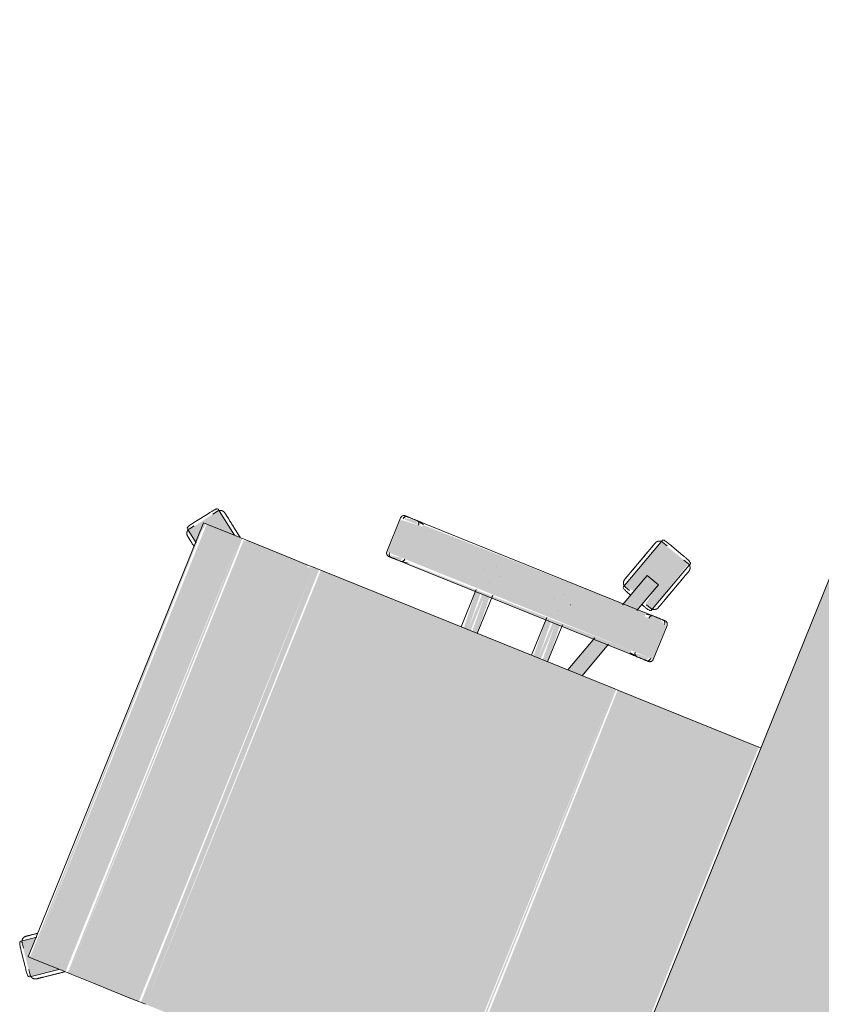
# Model space of a CAD drawing. Header units: millimetres. Extents: x -526411 to -400573, y 47353 to 130199.
# Tile 59 of 72: x -488601 to -487905, y 67670 to 68525. Entities that reach past the tile are written whole.
import ezdxf

# ---------------------------------------------------------------- set-up
doc = ezdxf.new("R2010")
doc.units = ezdxf.units.MM
doc.layers.add('I-FURN', color=30, linetype='Continuous', lineweight=18)

# ---------------------------------------------------------------- blocks, each defined once
blk = doc.blocks.new('80_KA_CE6_coupe werkplek 6P - 4 wp-2954123-3e Verdieping - Percelen telling LI')
at = {"layer": 'I-FURN'}
blk.add_hatch(color=122, dxfattribs=at).paths.add_polyline_path([(3502.58, -802.36), (5152.58, -802.36), (5152.58, -2.36), (3502.58, -2.36)], flags=0)
blk.add_line((5152.58, -2.36), (3502.58, -2.36), dxfattribs=at)
blk = doc.blocks.new('82_3B_bureaustoel - directie vierkant - 82_3B_bureaustoel - directie vierkant-V47-3e Verdieping - Percelen telling LI')
at = {"layer": 'I-FURN'}
for points in [[(203.2, 238.17), (-203.2, 238.17), (-203.2, 106.04), (203.2, 107.69), (203.2, 197.67)], [(-239.51, 124.06), (-271.26, 124.06), (-271.26, 104), (-239.51, 104), (-239.51, 121.03)], [(-299.1, 103.86), (-301.17, 104.53), (-299.28, 103.31)], [(-271.26, 104), (-274.44, 102.72), (-272.85, -104), (-271.26, -104), (-271.26, 95.1)], [(-239.51, 104), (-271.26, 104), (-271.26, -104), (-239.51, -104), (-239.51, 16.51)], [(-236.34, 104), (-239.51, 104), (-237.27, -104), (-236.34, -102.72), (-236.34, 102.95)], [(203.2, 106.04), (-203.2, 104.71), (-203.2, 103.38), (203.2, 104.71)], [(203.2, 103.38), (-203.2, 103.38), (-203.2, -171.84), (203.2, -171.84), (203.2, 90.61)], [(-203.2, 40.26), (-236.34, 38.62), (-236.34, 34.13), (-203.2, 35.77), (-203.2, 39.99)], [(-203.2, 34.13), (-236.34, 34.13), (-236.34, 31.75), (-203.2, 31.75)], [(-203.2, 31.75), (-236.34, 30.11), (-236.34, 25.62), (-203.2, 27.26), (-203.2, 31)], [(-203.2, -25.62), (-236.34, -27.34), (-236.34, -31.75), (-203.2, -30.11), (-203.2, -25.89)], [(-203.2, -31.75), (-236.34, -31.75), (-236.34, -34.13), (-203.2, -34.13)], [(-203.2, -34.13), (-236.34, -35.77), (-236.34, -40.26), (-203.2, -38.03), (-203.2, -34.88)], [(-239.51, -104), (-271.26, -104), (-269.78, -124.06), (-239.51, -124.06), (-239.51, -110.35)], [(-238.85, -104), (-239.51, -104.33), (-238.86, -104.07)], [(203.2, -171.84), (-203.2, -173.43), (-203.2, -178.18), (203.2, -176.21), (203.2, -173.43)], [(203.2, -178.18), (-203.2, -178.18), (-200.88, -183.93), (203.2, -183.93)], [(203.2, -183.93), (-203.2, -183.93), (-203.2, -203.86), (203.2, -203.86), (203.2, -190.6)], [(203.2, -203.86), (-203.2, -203.86), (-203.2, -220.63), (203.2, -220.63)], [(203.2, -220.63), (-203.2, -220.63), (-203.2, -240.7), (203.2, -240.7), (203.2, -234.11)], [(203.2, -240.7), (-203.2, -240.7), (-201.99, -243.71), (203.2, -243.71)], [(203.2, -243.71), (-203.2, -245.33), (-203.2, -246.88), (203.2, -244.69), (203.2, -243.85)], [(203.2, -246.88), (-203.2, -246.88), (-203.2, -278.66), (203.2, -278.66)], [(-185.11, -281.78), (-203.2, -279.49), (-203.4, -252.95), (-218.36, -273.54), (-192.24, -291.6), (-186.07, -283.11)], [(218.36, -273.54), (203.2, -253.16), (201.75, -281.78), (185.11, -281.78), (192.68, -292.2), (218.21, -273.65)], [(203.2, -278.66), (-203.2, -280.69), (-201.94, -281.78), (203.2, -280.08), (203.2, -279.39)]]:
    blk.add_hatch(color=122, dxfattribs=at).paths.add_polyline_path(points, flags=0)
h = blk.add_hatch(color=122, dxfattribs=at)
h.paths.add_polyline_path([(-277.78, 105.66), (-279.43, 104.46), (-277.99, 105.04)], flags=0)
h.paths.add_polyline_path([(-279.21, 107.41), (-328.07, 121.81), (-336.73, 92.72), (-289.02, 77.22), (-288.28, 86.99), (-301.93, 92.89), (-298.44, 103.65), (-281.45, 100.53), (-279.48, 106.57)], flags=0)
h.paths.add_polyline_path([(-284.67, 85.82), (-285.56, 84.16), (-284.69, 85.75)], flags=0)
h.paths.add_polyline_path([(-328.24, 123.34), (-330.1, 121.63), (-328.42, 122.83)], flags=0)
h = blk.add_hatch(color=122, dxfattribs=at)
h.paths.add_polyline_path([(-236.34, 119.44), (-239.51, 120.38), (-238.76, 108.48), (-236.34, 110.7), (-236.34, 117.98)], flags=0)
h.paths.add_polyline_path([(-271.26, 122.36), (-274.44, 116.32), (-273.72, 110.07), (-271.26, 108.21), (-271.26, 120.38)], flags=0)
h = blk.add_hatch(color=122, dxfattribs=at)
h.paths.add_polyline_path([(-203.2, 72.7), (-236.34, 83.47), (-236.34, 70.11), (-203.2, 59.35)], flags=0)
h.paths.add_polyline_path([(-274.44, 95.85), (-298.44, 103.65), (-302.19, 91.51), (-274.44, 82.49), (-274.44, 89.89)], flags=0)
h = blk.add_hatch(color=122, dxfattribs=at)
h.paths.add_polyline_path([(-236.34, -110.7), (-239.51, -110.35), (-237.84, -120.82), (-236.34, -116.32), (-236.34, -115.41)], flags=0)
h.paths.add_polyline_path([(-271.26, -107.82), (-274.44, -112.52), (-272.36, -121.35), (-271.26, -120.38), (-271.26, -108.21)], flags=0)
for p, q in [((-203.2, 238.17), (-203.2, 239.71)), ((-203.2, 106.04), (-203.2, 238.17)), ((-327.99, 121.59), (-329.46, 117.06)), ((-328.24, 123.34), (-326.92, 122.92)), ((-326.92, 122.92), (-279.92, 107.64)), ((-239.51, 124.72), (-271.26, 124.72)), ((-332.79, 114.81), (-336.71, 102.73)), ((-332.79, 114.81), (-336.71, 102.73)), ((-274.44, 119.44), (-274.44, 110.74)), ((-274.44, 111.4), (-274.44, 110.74)), ((-236.34, 110.7), (-236.34, 119.44)), ((-236.34, 110.7), (-236.34, 111.36)), ((-301.17, 104.53), (-305.1, 92.46)), ((-301.17, 104.53), (-299.1, 103.86)), ((-299.1, 103.86), (-298.44, 103.65)), ((-298.44, 103.65), (-273.48, 95.54)), ((-281.31, 101.42), (-279.84, 105.95)), ((-279.92, 107.64), (-278.6, 107.21)), ((-274.44, 104), (-274.44, -104)), ((-274.41, 110.32), (-273.43, 104)), ((-237.34, 104), (-236.37, 110.29)), ((-236.34, -104), (-236.34, 104)), ((-203.2, 103.38), (-203.2, 106.04)), ((-203.2, -171.84), (-203.2, 103.38)), ((-335.35, 98.95), (-336.82, 94.42)), ((-336.73, 92.72), (-338.05, 93.15)), ((-289.73, 77.45), (-336.73, 92.72)), ((-303.02, 91.78), (-305.1, 92.45)), ((-302.36, 91.57), (-303.02, 91.78)), ((-273.44, 82.17), (-302.36, 91.57)), ((-288.41, 77.02), (-289.73, 77.45)), ((-288.67, 78.77), (-287.2, 83.3)), ((-237.27, 83.77), (-203.2, 72.7)), ((-203.2, 59.35), (-237.93, 70.63)), ((-256.56, 40.48), (-256.51, 40.48)), ((-203.2, 40.48), (-237.93, 40.48)), ((-262.93, 31.77), (-262.93, 31.75)), ((-247.85, 31.77), (-247.85, 31.81)), ((-256.52, 25.4), (-256.56, 25.4)), ((-238.69, 25.4), (-203.2, 25.4)), ((-256.56, -25.4), (-256.51, -25.4)), ((-203.2, -25.4), (-239, -25.4)), ((-262.93, -31.77), (-262.93, -31.81)), ((-247.85, -31.77), (-247.85, -31.75)), ((-256.52, -40.48), (-256.56, -40.48)), ((-238.16, -40.48), (-203.2, -40.48)), ((-274.44, -110.74), (-274.44, -119.44)), ((-274.44, -110.74), (-274.44, -111.4)), ((-273.43, -104), (-274.41, -110.32)), ((-236.37, -110.29), (-237.34, -104)), ((-236.34, -119.44), (-236.34, -110.7)), ((-236.34, -111.36), (-236.34, -110.7)), ((-271.26, -124.72), (-239.51, -124.72)), ((-203.2, -178.18), (-203.2, -171.84)), ((-203.2, -183.93), (-203.2, -178.18)), ((203.2, -171.84), (203.2, -178.18)), ((203.2, -178.18), (203.2, -183.93)), ((-203.2, -203.86), (-203.2, -183.93)), ((203.2, -183.93), (203.2, -203.86)), ((-203.2, -220.63), (-203.2, -203.86)), ((203.2, -203.86), (203.2, -220.63)), ((-203.2, -240.7), (-203.2, -220.63)), ((203.2, -220.63), (203.2, -240.7)), ((-203.2, -243.71), (-203.2, -240.7)), ((-203.2, -246.88), (-203.2, -243.71)), ((-203.2, -278.66), (-203.2, -246.88)), ((203.2, -240.7), (203.2, -243.71)), ((203.2, -243.71), (203.2, -246.88)), ((203.2, -246.88), (203.2, -278.66)), ((-217.92, -272.94), (-203.4, -252.95)), ((203.4, -252.95), (217.92, -272.94)), ((-218.74, -274.06), (-217.92, -272.94)), ((217.92, -272.94), (218.74, -274.06)), ((-217, -274.36), (-213.14, -277.16)), ((-212.02, -281.02), (-201.75, -288.49)), ((-212.02, -281.02), (-201.75, -288.49)), ((-203.2, -281.84), (-203.2, -278.66)), ((-203.2, -281.84), (203.2, -281.84)), ((-184.68, -281.2), (-192.24, -291.6)), ((192.24, -291.6), (184.67, -281.18)), ((201.75, -288.49), (212.02, -281.02)), ((201.75, -288.49), (212.02, -281.02)), ((203.2, -278.66), (203.2, -281.84)), ((213.14, -277.16), (217, -274.36)), ((-197.73, -288.36), (-193.88, -291.16)), ((193.88, -291.16), (197.73, -288.36)), ((-192.24, -291.6), (-193.05, -292.72)), ((193.05, -292.72), (192.24, -291.6))]:
    blk.add_line(p, q, dxfattribs=at)
at = {"layer": 'I-FURN', "flags": 128}
for points in [[(-327.99, 121.59), (-327.93, 121.77), (-327.86, 121.95), (-327.78, 122.12), (-327.7, 122.3), (-327.61, 122.46), (-327.51, 122.63), (-327.41, 122.79), (-327.3, 122.94), (-327.18, 123.09), (-327.06, 123.24), (-326.93, 123.38), (-326.8, 123.52), (-326.66, 123.65), (-326.52, 123.77), (-326.37, 123.89), (-326.21, 124.01), (-326.06, 124.11), (-325.89, 124.21), (-325.73, 124.31), (-325.56, 124.4), (-325.39, 124.48), (-325.21, 124.55), (-325.03, 124.62), (-324.85, 124.68), (-324.67, 124.73), (-324.48, 124.77), (-324.3, 124.81), (-324.11, 124.84), (-323.92, 124.86), (-323.73, 124.88), (-323.54, 124.88), (-323.35, 124.88), (-323.16, 124.87), (-322.97, 124.86), (-322.78, 124.83), (-322.59, 124.8), (-322.4, 124.77), (-322.22, 124.72), (-322.04, 124.67), (-321.99, 124.65)], [(-302.44, 118.3), (-303.22, 118.55), (-304, 118.81), (-304.78, 119.06), (-305.56, 119.31), (-306.33, 119.56), (-307.09, 119.81), (-307.84, 120.05), (-308.59, 120.3), (-309.33, 120.54), (-310.05, 120.77), (-310.77, 121), (-311.47, 121.23), (-312.15, 121.46), (-312.82, 121.67), (-313.48, 121.89), (-314.11, 122.09), (-314.73, 122.29), (-315.33, 122.49), (-315.91, 122.68), (-316.46, 122.86), (-317, 123.03), (-317.51, 123.19), (-317.99, 123.35), (-318.45, 123.5), (-318.89, 123.64), (-319.3, 123.78), (-319.68, 123.9), (-320.04, 124.02), (-320.36, 124.12), (-320.66, 124.22), (-320.93, 124.31), (-321.17, 124.38), (-321.38, 124.45), (-321.56, 124.51), (-321.7, 124.56), (-321.82, 124.6), (-321.91, 124.62), (-321.96, 124.64), (-321.99, 124.65)], [(-321.99, 124.65), (-321.97, 124.65), (-321.93, 124.63), (-321.85, 124.6), (-321.74, 124.57), (-321.6, 124.52), (-321.43, 124.47), (-321.23, 124.4), (-321, 124.33), (-320.74, 124.24), (-320.45, 124.15), (-320.13, 124.05), (-319.78, 123.93), (-319.4, 123.81), (-319, 123.68), (-318.57, 123.54), (-318.12, 123.39), (-317.64, 123.24), (-317.14, 123.07), (-316.61, 122.9), (-316.06, 122.72), (-315.49, 122.54), (-314.9, 122.35), (-314.28, 122.15), (-313.65, 121.94), (-313, 121.73), (-312.34, 121.51), (-311.65, 121.29), (-310.96, 121.07), (-310.25, 120.84), (-309.52, 120.6), (-308.79, 120.36), (-308.05, 120.12), (-307.29, 119.88), (-306.53, 119.63), (-305.76, 119.38), (-304.99, 119.13), (-304.21, 118.88), (-303.43, 118.62), (-302.65, 118.37), (-302.44, 118.3)], [(-274.44, 121.54), (-274.44, 121.67), (-274.43, 121.8), (-274.42, 121.92), (-274.4, 122.05), (-274.38, 122.17), (-274.35, 122.3), (-274.32, 122.42), (-274.28, 122.54), (-274.24, 122.66), (-274.19, 122.78), (-274.14, 122.9), (-274.08, 123.01), (-274.02, 123.12), (-273.95, 123.23), (-273.88, 123.34), (-273.81, 123.44), (-273.73, 123.54), (-273.65, 123.64), (-273.57, 123.73), (-273.48, 123.82), (-273.38, 123.91), (-273.29, 123.99), (-273.19, 124.07), (-273.08, 124.14), (-272.98, 124.22), (-272.87, 124.28), (-272.76, 124.34), (-272.65, 124.4), (-272.53, 124.45), (-272.41, 124.5), (-272.3, 124.55), (-272.17, 124.59), (-272.05, 124.62), (-271.93, 124.65), (-271.8, 124.67), (-271.68, 124.69), (-271.55, 124.71), (-271.43, 124.71), (-271.3, 124.72), (-271.26, 124.72)], [(-274.44, 120.11), (-274.44, 120.37), (-274.44, 120.61), (-274.44, 120.83), (-274.44, 121.01), (-274.44, 121.17), (-274.44, 121.3), (-274.44, 121.4), (-274.44, 121.48), (-274.44, 121.52), (-274.44, 121.54)], [(-274.44, 121.54), (-274.44, 121.53), (-274.44, 121.49), (-274.44, 121.42), (-274.44, 121.32), (-274.44, 121.19), (-274.44, 121.04), (-274.44, 120.86), (-274.44, 120.65), (-274.44, 120.42), (-274.44, 120.16), (-274.44, 119.87), (-274.44, 119.56), (-274.44, 119.23), (-274.44, 118.86), (-274.44, 118.48), (-274.44, 118.07), (-274.44, 117.64), (-274.44, 117.19), (-274.44, 116.72), (-274.44, 116.22), (-274.44, 115.71), (-274.44, 115.18), (-274.44, 114.63), (-274.44, 114.06), (-274.44, 113.48), (-274.44, 112.88), (-274.44, 112.27), (-274.44, 111.64), (-274.44, 111.01), (-274.44, 110.36), (-274.44, 109.7), (-274.44, 109.03), (-274.44, 108.36), (-274.44, 107.67), (-274.44, 106.98), (-274.44, 106.29), (-274.44, 105.59), (-274.44, 104.89), (-274.44, 104.19), (-274.44, 104)], [(-239.51, 124.72), (-239.39, 124.72), (-239.26, 124.71), (-239.13, 124.7), (-239.01, 124.68), (-238.88, 124.66), (-238.76, 124.63), (-238.64, 124.6), (-238.52, 124.56), (-238.4, 124.52), (-238.28, 124.47), (-238.16, 124.42), (-238.05, 124.36), (-237.94, 124.3), (-237.83, 124.23), (-237.72, 124.16), (-237.62, 124.09), (-237.52, 124.01), (-237.42, 123.93), (-237.33, 123.85), (-237.24, 123.76), (-237.15, 123.66), (-237.07, 123.57), (-236.99, 123.47), (-236.91, 123.36), (-236.84, 123.26), (-236.78, 123.15), (-236.71, 123.04), (-236.66, 122.93), (-236.6, 122.81), (-236.55, 122.69), (-236.51, 122.58), (-236.47, 122.45), (-236.44, 122.33), (-236.41, 122.21), (-236.39, 122.08), (-236.37, 121.96), (-236.35, 121.83), (-236.34, 121.71), (-236.34, 121.58), (-236.34, 121.54)], [(-236.34, 104), (-236.34, 104.7), (-236.34, 105.4), (-236.34, 106.1), (-236.34, 106.8), (-236.34, 107.49), (-236.34, 108.17), (-236.34, 108.85), (-236.34, 109.52), (-236.34, 110.18), (-236.34, 110.83), (-236.34, 111.47), (-236.34, 112.1), (-236.34, 112.72), (-236.34, 113.32), (-236.34, 113.91), (-236.34, 114.48), (-236.34, 115.03), (-236.34, 115.57), (-236.34, 116.09), (-236.34, 116.59), (-236.34, 117.06), (-236.34, 117.52), (-236.34, 117.96), (-236.34, 118.37), (-236.34, 118.76), (-236.34, 119.13), (-236.34, 119.47), (-236.34, 119.79), (-236.34, 120.08), (-236.34, 120.35), (-236.34, 120.59), (-236.34, 120.81), (-236.34, 121), (-236.34, 121.16), (-236.34, 121.29), (-236.34, 121.39), (-236.34, 121.47), (-236.34, 121.52), (-236.34, 121.54)], [(-236.34, 121.54), (-236.34, 121.53), (-236.34, 121.49), (-236.34, 121.42), (-236.34, 121.32), (-236.34, 121.19), (-236.34, 121.04), (-236.34, 120.86), (-236.34, 120.65), (-236.34, 120.42), (-236.34, 120.16), (-236.34, 120.11)], [(-302.44, 118.3), (-301.66, 118.05), (-300.88, 117.79), (-300.1, 117.54), (-299.33, 117.29), (-298.56, 117.04), (-297.8, 116.79), (-297.04, 116.54), (-296.29, 116.3), (-295.56, 116.06), (-294.83, 115.83), (-294.12, 115.59), (-293.42, 115.37), (-292.73, 115.14), (-292.06, 114.93), (-291.41, 114.71), (-290.77, 114.51), (-290.15, 114.31), (-289.55, 114.11), (-288.98, 113.92), (-288.42, 113.74), (-287.89, 113.57), (-287.38, 113.41), (-286.89, 113.25), (-286.43, 113.1), (-286, 112.96), (-285.59, 112.82), (-285.2, 112.7), (-284.85, 112.58), (-284.52, 112.48), (-284.22, 112.38), (-283.96, 112.29), (-283.72, 112.22), (-283.51, 112.15), (-283.33, 112.09), (-283.18, 112.04), (-283.06, 112), (-282.98, 111.98), (-282.92, 111.96), (-282.9, 111.95)], [(-282.9, 111.95), (-282.91, 111.95), (-282.96, 111.97), (-283.04, 111.99), (-283.15, 112.03), (-283.29, 112.08), (-283.46, 112.13), (-283.66, 112.2), (-283.89, 112.27), (-284.15, 112.36), (-284.44, 112.45), (-284.76, 112.55), (-285.11, 112.67), (-285.48, 112.79), (-285.88, 112.92), (-286.31, 113.06), (-286.76, 113.21), (-287.24, 113.36), (-287.75, 113.53), (-288.27, 113.7), (-288.82, 113.88), (-289.4, 114.06), (-289.99, 114.25), (-290.6, 114.45), (-291.23, 114.66), (-291.88, 114.87), (-292.55, 115.08), (-293.23, 115.31), (-293.93, 115.53), (-294.64, 115.76), (-295.36, 116), (-296.09, 116.24), (-296.84, 116.48), (-297.59, 116.72), (-298.35, 116.97), (-299.12, 117.22), (-299.89, 117.47), (-300.67, 117.72), (-301.45, 117.98), (-302.23, 118.23), (-302.44, 118.3)], [(-282.9, 111.95), (-282.72, 111.89), (-282.54, 111.82), (-282.36, 111.74), (-282.19, 111.66), (-282.03, 111.57), (-281.86, 111.47), (-281.7, 111.37), (-281.55, 111.26), (-281.4, 111.14), (-281.25, 111.02), (-281.11, 110.89), (-280.97, 110.76), (-280.84, 110.62), (-280.72, 110.48), (-280.6, 110.33), (-280.48, 110.17), (-280.38, 110.02), (-280.28, 109.85), (-280.18, 109.69), (-280.09, 109.52), (-280.01, 109.35), (-279.94, 109.17), (-279.87, 108.99), (-279.81, 108.81), (-279.76, 108.63), (-279.72, 108.44), (-279.68, 108.26), (-279.65, 108.07), (-279.63, 107.88), (-279.61, 107.69), (-279.61, 107.5), (-279.61, 107.31), (-279.62, 107.12), (-279.63, 106.93), (-279.65, 106.74), (-279.69, 106.55), (-279.72, 106.36), (-279.77, 106.18), (-279.82, 106), (-279.84, 105.95)], [(-333.76, 88.42), (-333.94, 88.48), (-334.12, 88.55), (-334.29, 88.62), (-334.46, 88.71), (-334.63, 88.8), (-334.8, 88.9), (-334.96, 89), (-335.11, 89.11), (-335.26, 89.22), (-335.41, 89.35), (-335.55, 89.47), (-335.69, 89.61), (-335.82, 89.75), (-335.94, 89.89), (-336.06, 90.04), (-336.18, 90.19), (-336.28, 90.35), (-336.38, 90.51), (-336.48, 90.68), (-336.56, 90.84), (-336.65, 91.02), (-336.72, 91.19), (-336.79, 91.37), (-336.84, 91.55), (-336.9, 91.74), (-336.94, 91.92), (-336.98, 92.11), (-337.01, 92.3), (-337.03, 92.49), (-337.04, 92.68), (-337.05, 92.87), (-337.05, 93.06), (-337.04, 93.25), (-337.03, 93.44), (-337, 93.63), (-336.97, 93.81), (-336.93, 94), (-336.89, 94.18), (-336.83, 94.37), (-336.82, 94.42)], [(-333.76, 88.42), (-333.75, 88.41), (-333.7, 88.4), (-333.62, 88.37), (-333.51, 88.33), (-333.37, 88.29), (-333.2, 88.23), (-333, 88.17), (-332.77, 88.09), (-332.51, 88.01), (-332.22, 87.91), (-331.9, 87.81), (-331.55, 87.7), (-331.18, 87.58), (-330.78, 87.45), (-330.35, 87.31), (-329.89, 87.16), (-329.41, 87), (-328.91, 86.84), (-328.38, 86.67), (-327.83, 86.49), (-327.26, 86.3), (-326.67, 86.11), (-326.06, 85.91), (-325.43, 85.71), (-324.78, 85.5), (-324.11, 85.28), (-323.43, 85.06), (-322.73, 84.83), (-322.02, 84.6), (-321.3, 84.37), (-320.56, 84.13), (-319.82, 83.89), (-319.07, 83.64), (-318.31, 83.39), (-317.54, 83.14), (-316.77, 82.89), (-315.99, 82.64), (-315.21, 82.39), (-314.43, 82.13), (-314.22, 82.06)], [(-314.22, 82.06), (-315, 82.32), (-315.78, 82.57), (-316.56, 82.82), (-317.33, 83.08), (-318.1, 83.33), (-318.86, 83.57), (-319.62, 83.82), (-320.36, 84.06), (-321.1, 84.3), (-321.83, 84.54), (-322.54, 84.77), (-323.24, 85), (-323.93, 85.22), (-324.6, 85.44), (-325.25, 85.65), (-325.89, 85.86), (-326.51, 86.06), (-327.1, 86.25), (-327.68, 86.44), (-328.24, 86.62), (-328.77, 86.79), (-329.28, 86.96), (-329.77, 87.12), (-330.23, 87.27), (-330.66, 87.41), (-331.07, 87.54), (-331.45, 87.67), (-331.81, 87.78), (-332.14, 87.89), (-332.43, 87.98), (-332.7, 88.07), (-332.94, 88.15), (-333.15, 88.22), (-333.33, 88.27), (-333.48, 88.32), (-333.59, 88.36), (-333.68, 88.39), (-333.74, 88.41), (-333.76, 88.41)], [(-314.22, 82.06), (-313.43, 81.81), (-312.65, 81.56), (-311.88, 81.3), (-311.1, 81.05), (-310.33, 80.8), (-309.57, 80.55), (-308.81, 80.31), (-308.07, 80.07), (-307.33, 79.83), (-306.6, 79.59), (-305.89, 79.36), (-305.19, 79.13), (-304.5, 78.91), (-303.83, 78.69), (-303.18, 78.48), (-302.54, 78.27), (-301.93, 78.07), (-301.33, 77.88), (-300.75, 77.69), (-300.19, 77.51), (-299.66, 77.34), (-299.15, 77.17), (-298.67, 77.01), (-298.2, 76.86), (-297.77, 76.72), (-297.36, 76.59), (-296.98, 76.46), (-296.62, 76.35), (-296.3, 76.24), (-296, 76.15), (-295.73, 76.06), (-295.49, 75.98), (-295.28, 75.91), (-295.1, 75.85), (-294.95, 75.81), (-294.84, 75.77), (-294.75, 75.74), (-294.7, 75.72), (-294.67, 75.71)], [(-294.67, 75.71), (-294.69, 75.72), (-294.73, 75.73), (-294.81, 75.76), (-294.92, 75.79), (-295.06, 75.84), (-295.23, 75.9), (-295.43, 75.96), (-295.66, 76.04), (-295.92, 76.12), (-296.21, 76.22), (-296.53, 76.32), (-296.88, 76.43), (-297.25, 76.55), (-297.66, 76.68), (-298.08, 76.82), (-298.54, 76.97), (-299.02, 77.13), (-299.52, 77.29), (-300.05, 77.46), (-300.6, 77.64), (-301.17, 77.83), (-301.76, 78.02), (-302.37, 78.22), (-303.01, 78.42), (-303.66, 78.63), (-304.32, 78.85), (-305, 79.07), (-305.7, 79.3), (-306.41, 79.53), (-307.13, 79.76), (-307.87, 80), (-308.61, 80.24), (-309.37, 80.49), (-310.13, 80.74), (-310.89, 80.99), (-311.67, 81.24), (-312.44, 81.49), (-313.22, 81.74), (-314, 82), (-314.22, 82.06)], [(-288.67, 78.77), (-288.73, 78.59), (-288.8, 78.41), (-288.88, 78.24), (-288.96, 78.07), (-289.05, 77.9), (-289.15, 77.74), (-289.25, 77.58), (-289.36, 77.42), (-289.48, 77.27), (-289.6, 77.12), (-289.73, 76.98), (-289.86, 76.85), (-290, 76.72), (-290.14, 76.59), (-290.29, 76.47), (-290.44, 76.36), (-290.6, 76.25), (-290.76, 76.15), (-290.93, 76.06), (-291.1, 75.97), (-291.27, 75.89), (-291.45, 75.81), (-291.63, 75.75), (-291.81, 75.69), (-291.99, 75.64), (-292.17, 75.59), (-292.36, 75.55), (-292.55, 75.53), (-292.74, 75.5), (-292.93, 75.49), (-293.12, 75.48), (-293.31, 75.48), (-293.5, 75.49), (-293.69, 75.51), (-293.88, 75.53), (-294.07, 75.56), (-294.25, 75.6), (-294.44, 75.64), (-294.62, 75.7), (-294.67, 75.71)], [(-274.44, -104), (-274.44, -104.7), (-274.44, -105.4), (-274.44, -106.1), (-274.44, -106.8), (-274.44, -107.49), (-274.44, -108.17), (-274.44, -108.85), (-274.44, -109.52), (-274.44, -110.18), (-274.44, -110.83), (-274.44, -111.47), (-274.44, -112.1), (-274.44, -112.72), (-274.44, -113.32), (-274.44, -113.91), (-274.44, -114.48), (-274.44, -115.03), (-274.44, -115.57), (-274.44, -116.09), (-274.44, -116.59), (-274.44, -117.06), (-274.44, -117.52), (-274.44, -117.96), (-274.44, -118.37), (-274.44, -118.76), (-274.44, -119.13), (-274.44, -119.47), (-274.44, -119.79), (-274.44, -120.08), (-274.44, -120.35), (-274.44, -120.59), (-274.44, -120.81), (-274.44, -121), (-274.44, -121.16), (-274.44, -121.29), (-274.44, -121.39), (-274.44, -121.47), (-274.44, -121.52), (-274.44, -121.54)], [(-236.34, -121.54), (-236.34, -121.53), (-236.34, -121.49), (-236.34, -121.42), (-236.34, -121.32), (-236.34, -121.19), (-236.34, -121.04), (-236.34, -120.86), (-236.34, -120.65), (-236.34, -120.42), (-236.34, -120.16), (-236.34, -119.87), (-236.34, -119.56), (-236.34, -119.23), (-236.34, -118.86), (-236.34, -118.48), (-236.34, -118.07), (-236.34, -117.64), (-236.34, -117.19), (-236.34, -116.72), (-236.34, -116.22), (-236.34, -115.71), (-236.34, -115.18), (-236.34, -114.63), (-236.34, -114.06), (-236.34, -113.48), (-236.34, -112.88), (-236.34, -112.27), (-236.34, -111.64), (-236.34, -111.01), (-236.34, -110.36), (-236.34, -109.7), (-236.34, -109.03), (-236.34, -108.36), (-236.34, -107.67), (-236.34, -106.98), (-236.34, -106.29), (-236.34, -105.59), (-236.34, -104.89), (-236.34, -104.19), (-236.34, -104)], [(-274.44, -121.54), (-274.44, -121.53), (-274.44, -121.49), (-274.44, -121.42), (-274.44, -121.32), (-274.44, -121.19), (-274.44, -121.04), (-274.44, -120.86), (-274.44, -120.65), (-274.44, -120.42), (-274.44, -120.16), (-274.44, -120.11)], [(-271.26, -124.72), (-271.39, -124.72), (-271.52, -124.71), (-271.64, -124.7), (-271.77, -124.68), (-271.89, -124.66), (-272.02, -124.63), (-272.14, -124.6), (-272.26, -124.56), (-272.38, -124.52), (-272.5, -124.47), (-272.62, -124.42), (-272.73, -124.36), (-272.84, -124.3), (-272.95, -124.23), (-273.06, -124.16), (-273.16, -124.09), (-273.26, -124.01), (-273.36, -123.93), (-273.45, -123.85), (-273.54, -123.76), (-273.63, -123.66), (-273.71, -123.57), (-273.79, -123.47), (-273.86, -123.36), (-273.94, -123.26), (-274, -123.15), (-274.06, -123.04), (-274.12, -122.93), (-274.17, -122.81), (-274.22, -122.69), (-274.27, -122.58), (-274.31, -122.45), (-274.34, -122.33), (-274.37, -122.21), (-274.39, -122.08), (-274.41, -121.96), (-274.43, -121.83), (-274.43, -121.71), (-274.44, -121.58), (-274.44, -121.54)], [(-236.34, -121.54), (-236.34, -121.67), (-236.35, -121.8), (-236.36, -121.92), (-236.38, -122.05), (-236.4, -122.17), (-236.43, -122.3), (-236.46, -122.42), (-236.5, -122.54), (-236.54, -122.66), (-236.59, -122.78), (-236.64, -122.9), (-236.7, -123.01), (-236.76, -123.12), (-236.82, -123.23), (-236.89, -123.34), (-236.97, -123.44), (-237.05, -123.54), (-237.13, -123.64), (-237.21, -123.73), (-237.3, -123.82), (-237.39, -123.91), (-237.49, -123.99), (-237.59, -124.07), (-237.69, -124.14), (-237.8, -124.22), (-237.91, -124.28), (-238.02, -124.34), (-238.13, -124.4), (-238.25, -124.45), (-238.36, -124.5), (-238.48, -124.55), (-238.6, -124.59), (-238.73, -124.62), (-238.85, -124.65), (-238.97, -124.67), (-239.1, -124.69), (-239.23, -124.71), (-239.35, -124.71), (-239.48, -124.72), (-239.51, -124.72)], [(-236.34, -120.11), (-236.34, -120.37), (-236.34, -120.61), (-236.34, -120.83), (-236.34, -121.01), (-236.34, -121.17), (-236.34, -121.3), (-236.34, -121.4), (-236.34, -121.48), (-236.34, -121.52), (-236.34, -121.54)], [(-203.44, -247.6), (-203.92, -248.26), (-204.39, -248.91), (-204.87, -249.58), (-205.36, -250.24), (-205.84, -250.9), (-205.97, -251.08)], [(-205.97, -251.08), (-205.49, -250.42), (-205, -249.75), (-204.52, -249.09), (-204.05, -248.43), (-203.57, -247.78)], [(203.44, -247.6), (203.92, -248.26), (204.39, -248.91), (204.87, -249.58), (205.36, -250.24), (205.84, -250.9), (205.97, -251.08)], [(205.97, -251.08), (205.49, -250.42), (205, -249.75), (204.52, -249.09), (204.05, -248.43), (203.57, -247.78)], [(-205.97, -251.08), (-206.45, -251.75), (-206.93, -252.41), (-207.42, -253.07), (-207.89, -253.73), (-208.37, -254.39), (-208.84, -255.04), (-209.31, -255.68), (-209.77, -256.31), (-210.23, -256.94), (-210.67, -257.56), (-211.11, -258.17), (-211.55, -258.76), (-211.97, -259.34), (-212.39, -259.91), (-212.79, -260.47), (-213.18, -261.01), (-213.57, -261.54), (-213.93, -262.05), (-214.29, -262.54), (-214.64, -263.01), (-214.96, -263.46), (-215.28, -263.9), (-215.58, -264.31), (-215.87, -264.7), (-216.13, -265.07), (-216.39, -265.42), (-216.62, -265.75), (-216.84, -266.05), (-217.04, -266.33), (-217.23, -266.58), (-217.39, -266.81), (-217.54, -267.01), (-217.67, -267.19), (-217.78, -267.34), (-217.87, -267.47), (-217.95, -267.57), (-218, -267.64), (-218.03, -267.69), (-218.05, -267.71)], [(-218.05, -267.71), (-218.04, -267.7), (-218.01, -267.66), (-217.96, -267.59), (-217.9, -267.5), (-217.81, -267.38), (-217.7, -267.23), (-217.58, -267.06), (-217.44, -266.87), (-217.28, -266.64), (-217.1, -266.4), (-216.9, -266.13), (-216.68, -265.83), (-216.45, -265.51), (-216.2, -265.17), (-215.94, -264.81), (-215.66, -264.42), (-215.36, -264.01), (-215.05, -263.58), (-214.73, -263.13), (-214.39, -262.67), (-214.03, -262.18), (-213.67, -261.68), (-213.29, -261.16), (-212.9, -260.62), (-212.5, -260.07), (-212.08, -259.5), (-211.66, -258.92), (-211.23, -258.33), (-210.79, -257.72), (-210.35, -257.11), (-209.89, -256.48), (-209.43, -255.85), (-208.97, -255.21), (-208.5, -254.56), (-208.02, -253.91), (-207.55, -253.25), (-207.06, -252.59), (-206.58, -251.93), (-206.1, -251.26), (-205.97, -251.08)], [(205.97, -251.08), (206.45, -251.75), (206.93, -252.41), (207.42, -253.07), (207.89, -253.73), (208.37, -254.39), (208.84, -255.04), (209.31, -255.68), (209.77, -256.31), (210.23, -256.94), (210.67, -257.56), (211.11, -258.17), (211.55, -258.76), (211.97, -259.34), (212.39, -259.91), (212.79, -260.47), (213.18, -261.01), (213.57, -261.54), (213.93, -262.05), (214.29, -262.54), (214.64, -263.01), (214.96, -263.46), (215.28, -263.9), (215.58, -264.31), (215.87, -264.7), (216.13, -265.07), (216.39, -265.42), (216.62, -265.75), (216.84, -266.05), (217.04, -266.33), (217.23, -266.58), (217.39, -266.81), (217.54, -267.01), (217.67, -267.19), (217.78, -267.34), (217.87, -267.47), (217.95, -267.57), (218, -267.64), (218.03, -267.69), (218.05, -267.71)], [(218.05, -267.71), (218.04, -267.7), (218.01, -267.66), (217.96, -267.59), (217.9, -267.5), (217.81, -267.38), (217.7, -267.23), (217.58, -267.06), (217.44, -266.87), (217.28, -266.64), (217.1, -266.4), (216.9, -266.13), (216.68, -265.83), (216.45, -265.51), (216.2, -265.17), (215.94, -264.81), (215.66, -264.42), (215.36, -264.01), (215.05, -263.58), (214.73, -263.13), (214.39, -262.67), (214.03, -262.18), (213.67, -261.68), (213.29, -261.16), (212.9, -260.62), (212.5, -260.07), (212.08, -259.5), (211.66, -258.92), (211.23, -258.33), (210.79, -257.72), (210.35, -257.11), (209.89, -256.48), (209.43, -255.85), (208.97, -255.21), (208.5, -254.56), (208.02, -253.91), (207.55, -253.25), (207.06, -252.59), (206.58, -251.93), (206.1, -251.26), (205.97, -251.08)], [(-217, -274.36), (-217.15, -274.25), (-217.29, -274.13), (-217.44, -274), (-217.57, -273.87), (-217.71, -273.73), (-217.83, -273.59), (-217.95, -273.44), (-218.07, -273.29), (-218.17, -273.13), (-218.28, -272.97), (-218.37, -272.8), (-218.46, -272.63), (-218.54, -272.46), (-218.62, -272.29), (-218.68, -272.11), (-218.74, -271.93), (-218.8, -271.74), (-218.84, -271.56), (-218.88, -271.37), (-218.91, -271.19), (-218.93, -271), (-218.95, -270.81), (-218.96, -270.62), (-218.96, -270.43), (-218.95, -270.24), (-218.94, -270.05), (-218.91, -269.86), (-218.88, -269.67), (-218.85, -269.48), (-218.8, -269.3), (-218.75, -269.11), (-218.69, -268.93), (-218.62, -268.75), (-218.55, -268.58), (-218.47, -268.41), (-218.38, -268.24), (-218.29, -268.07), (-218.19, -267.91), (-218.08, -267.75), (-218.05, -267.71)], [(218.05, -267.71), (218.16, -267.87), (218.26, -268.03), (218.36, -268.19), (218.45, -268.36), (218.53, -268.53), (218.6, -268.71), (218.67, -268.88), (218.73, -269.06), (218.79, -269.25), (218.84, -269.43), (218.87, -269.62), (218.91, -269.81), (218.93, -269.99), (218.95, -270.18), (218.96, -270.37), (218.96, -270.56), (218.95, -270.76), (218.94, -270.95), (218.92, -271.13), (218.89, -271.32), (218.85, -271.51), (218.81, -271.7), (218.76, -271.88), (218.7, -272.06), (218.63, -272.24), (218.56, -272.41), (218.48, -272.59), (218.39, -272.76), (218.3, -272.92), (218.2, -273.09), (218.1, -273.24), (217.98, -273.4), (217.86, -273.55), (217.74, -273.69), (217.61, -273.83), (217.47, -273.96), (217.33, -274.09), (217.19, -274.21), (217.04, -274.33), (217, -274.36)], [(-181.15, -281.74), (-181.56, -282.31), (-181.97, -282.87), (-182.36, -283.41), (-182.74, -283.93), (-183.11, -284.44), (-183.47, -284.93), (-183.81, -285.4), (-184.14, -285.86), (-184.46, -286.29), (-184.76, -286.71), (-185.04, -287.1), (-185.31, -287.47), (-185.56, -287.82), (-185.8, -288.14), (-186.02, -288.44), (-186.22, -288.72), (-186.41, -288.97), (-186.57, -289.2), (-186.72, -289.41), (-186.85, -289.58), (-186.96, -289.74), (-187.05, -289.86), (-187.12, -289.96), (-187.18, -290.04), (-187.21, -290.08), (-187.23, -290.1)], [(-187.23, -290.1), (-187.22, -290.09), (-187.19, -290.05), (-187.14, -289.98), (-187.07, -289.89), (-186.99, -289.77), (-186.88, -289.63), (-186.76, -289.46), (-186.61, -289.26), (-186.45, -289.04), (-186.27, -288.79), (-186.08, -288.52), (-185.86, -288.23), (-185.63, -287.91), (-185.38, -287.56), (-185.12, -287.2), (-184.84, -286.81), (-184.54, -286.41), (-184.23, -285.98), (-183.9, -285.53), (-183.56, -285.06), (-183.21, -284.58), (-182.84, -284.07), (-182.46, -283.55), (-182.07, -283.01), (-181.67, -282.46), (-181.26, -281.89)], [(181.15, -281.74), (181.56, -282.31), (181.97, -282.87), (182.36, -283.41), (182.74, -283.93), (183.11, -284.44), (183.47, -284.93), (183.81, -285.4), (184.14, -285.86), (184.46, -286.29), (184.76, -286.71), (185.04, -287.1), (185.31, -287.47), (185.56, -287.82), (185.8, -288.14), (186.02, -288.44), (186.22, -288.72), (186.41, -288.97), (186.57, -289.2), (186.72, -289.41), (186.85, -289.58), (186.96, -289.74), (187.05, -289.86), (187.12, -289.96), (187.18, -290.04), (187.21, -290.08), (187.23, -290.1)], [(187.23, -290.1), (187.22, -290.09), (187.19, -290.05), (187.14, -289.98), (187.07, -289.89), (186.99, -289.77), (186.88, -289.63), (186.76, -289.46), (186.61, -289.26), (186.45, -289.04), (186.27, -288.79), (186.08, -288.52), (185.86, -288.23), (185.63, -287.91), (185.38, -287.56), (185.12, -287.2), (184.84, -286.81), (184.54, -286.41), (184.23, -285.98), (183.9, -285.53), (183.56, -285.06), (183.21, -284.58), (182.84, -284.07), (182.46, -283.55), (182.07, -283.01), (181.67, -282.46), (181.26, -281.89)], [(-187.23, -290.1), (-187.34, -290.26), (-187.46, -290.4), (-187.59, -290.55), (-187.72, -290.68), (-187.86, -290.81), (-188, -290.94), (-188.15, -291.06), (-188.3, -291.17), (-188.46, -291.28), (-188.62, -291.38), (-188.79, -291.48), (-188.95, -291.57), (-189.13, -291.65), (-189.3, -291.72), (-189.48, -291.79), (-189.66, -291.85), (-189.84, -291.9), (-190.03, -291.95), (-190.21, -291.99), (-190.4, -292.02), (-190.59, -292.04), (-190.78, -292.06), (-190.97, -292.07), (-191.16, -292.07), (-191.35, -292.06), (-191.54, -292.04), (-191.73, -292.02), (-191.92, -291.99), (-192.11, -291.96), (-192.29, -291.91), (-192.48, -291.86), (-192.66, -291.8), (-192.83, -291.73), (-193.01, -291.66), (-193.18, -291.58), (-193.35, -291.49), (-193.52, -291.4), (-193.68, -291.3), (-193.84, -291.19), (-193.88, -291.16)], [(193.88, -291.16), (193.72, -291.27), (193.56, -291.37), (193.4, -291.47), (193.23, -291.55), (193.06, -291.64), (192.88, -291.71), (192.7, -291.78), (192.52, -291.84), (192.34, -291.9), (192.16, -291.94), (191.97, -291.98), (191.78, -292.02), (191.59, -292.04), (191.4, -292.06), (191.21, -292.07), (191.02, -292.07), (190.83, -292.06), (190.64, -292.05), (190.45, -292.03), (190.27, -292), (190.08, -291.96), (189.89, -291.92), (189.71, -291.87), (189.53, -291.81), (189.35, -291.74), (189.17, -291.67), (189, -291.59), (188.83, -291.5), (188.66, -291.41), (188.5, -291.31), (188.34, -291.2), (188.19, -291.09), (188.04, -290.97), (187.9, -290.85), (187.76, -290.72), (187.62, -290.58), (187.5, -290.44), (187.37, -290.3), (187.26, -290.15), (187.23, -290.1)]]:
    blk.add_lwpolyline(points, dxfattribs=at)
at = {"layer": 'I-FURN'}
for centre, major_axis, ratio, start_param, end_param in [((-271.26, 119.44), (3.17, 0), 0.918218, 1.570796, 3.141593), ((-271.26, 119.44), (3.18, 0), 0.918252, 1.832596, 3.141593), ((-239.51, 119.44), (-3.17, 0), 0.918218, 3.141593, 4.712389), ((-239.51, 119.44), (3.18, 0), 0.918252, 0, 1.308997), ((-271.22, 110.74), (-3.22, 0), 0.918218, 0, 1.570796), ((-271.22, 110.74), (3.22, 0), 0.918252, 3.141593, 4.45059), ((-239.51, 110.7), (3.17, 0), 0.918218, 4.712389, 6.283185), ((-239.51, 110.7), (-3.17, 0), 0.918252, 1.832596, 3.141593), ((-271.22, -110.74), (3.22, 0), 0.918218, 1.58549, 3.141593), ((-271.22, -110.74), (3.22, 0), 0.918252, 1.570796, 3.141593), ((-239.51, -110.7), (3.17, 0), 0.918218, 0, 1.570796), ((-239.51, -110.7), (3.18, 0), 0.918252, 0, 1.308997), ((-271.26, -119.44), (3.17, 0), 0.918218, 3.141593, 4.712389), ((-271.26, -119.44), (3.17, 0), 0.918252, 3.141593, 4.45059), ((-239.51, -119.44), (3.17, 0), 0.918218, 4.712389, 6.283185), ((-239.51, -119.44), (3.17, 0), 0.918252, 4.974188, 6.283185)]:
    blk.add_ellipse(centre, major_axis=major_axis, ratio=ratio, start_param=start_param, end_param=end_param, dxfattribs=at)
for points, knots in [([(-328.24, 123.34), (-328.55, 123.43), (-328.96, 123.39), (-329.46, 123.02), (-329.94, 122.45), (-330.56, 121.28), (-331.16, 119.71), (-331.62, 118.36), (-332.11, 116.89), (-332.51, 115.67), (-332.79, 114.81)], [0, 0, 0, 0, 0.166667, 0.25, 0.333333, 0.5, 0.666667, 0.75, 0.833333, 1, 1, 1, 1]), ([(-336.71, 102.73), (-337.16, 101.33), (-337.83, 99.31), (-338.52, 96.95), (-338.9, 95.21), (-338.89, 93.77), (-338.41, 93.26), (-338.05, 93.15)], [0, 0, 0, 0, 0.285714, 0.428571, 0.571429, 0.785714, 1, 1, 1, 1]), ([(-279.94, 97.64), (-279.66, 98.5), (-279.26, 99.72), (-278.79, 101.19), (-278.38, 102.56), (-277.94, 104.18), (-277.75, 105.5), (-277.81, 106.23), (-278, 106.83), (-278.31, 107.1), (-278.6, 107.21)], [0, 0, 0, 0, 0.166667, 0.25, 0.333333, 0.5, 0.666667, 0.75, 0.833333, 1, 1, 1, 1]), ([(-288.41, 77.02), (-287.93, 76.86), (-287.26, 77.12), (-286.41, 78.42), (-285.7, 80.05), (-284.86, 82.48), (-284.21, 84.51), (-283.87, 85.56)], [0, 0, 0, 0, 0.285714, 0.428571, 0.571429, 0.785714, 1, 1, 1, 1]), ([(-218.74, -274.06), (-218.91, -274.33), (-219, -274.73), (-218.8, -275.32), (-218.42, -275.95), (-217.49, -276.9), (-216.18, -277.96), (-215.04, -278.82), (-213.8, -279.74), (-212.76, -280.49), (-212.02, -281.02)], [0, 0, 0, 0, 0.166667, 0.25, 0.333333, 0.5, 0.666667, 0.75, 0.833333, 1, 1, 1, 1]), ([(212.02, -281.02), (213.21, -280.16), (214.94, -278.91), (216.88, -277.41), (218.21, -276.23), (219.05, -275.06), (218.96, -274.37), (218.74, -274.06)], [0, 0, 0, 0, 0.285714, 0.428571, 0.571429, 0.785714, 1, 1, 1, 1]), ([(-201.75, -288.49), (-200.56, -289.35), (-198.84, -290.61), (-196.81, -291.99), (-195.27, -292.89), (-193.9, -293.33), (-193.27, -293.03), (-193.05, -292.72)], [0, 0, 0, 0, 0.285714, 0.428571, 0.571429, 0.785714, 1, 1, 1, 1]), ([(193.05, -292.72), (193.25, -292.97), (193.61, -293.18), (194.23, -293.17), (194.95, -293), (196.14, -292.42), (197.55, -291.5), (198.72, -290.68), (199.98, -289.78), (201.01, -289.02), (201.75, -288.49)], [0, 0, 0, 0, 0.166667, 0.25, 0.333333, 0.5, 0.666667, 0.75, 0.833333, 1, 1, 1, 1])]:
    blk.add_open_spline(points, degree=3, knots=knots, dxfattribs=at)

msp = doc.modelspace()

# ---------------------------------------------------------------- block references
at = {"layer": 'I-FURN'}
for name, p, rotation in [('80_KA_CE6_coupe werkplek 6P - 4 wp-2954123-3e Verdieping - Percelen telling LI', (-489634.63, 63747.95), 68.00167584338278), ('82_3B_bureaustoel - directie vierkant - 82_3B_bureaustoel - directie vierkant-V47-3e Verdieping - Percelen telling LI', (-488256.42, 67793.85), 248.001675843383)]:
    msp.add_blockref(name, p, dxfattribs=dict(at, rotation=rotation))

doc.saveas('drawing.dxf')
